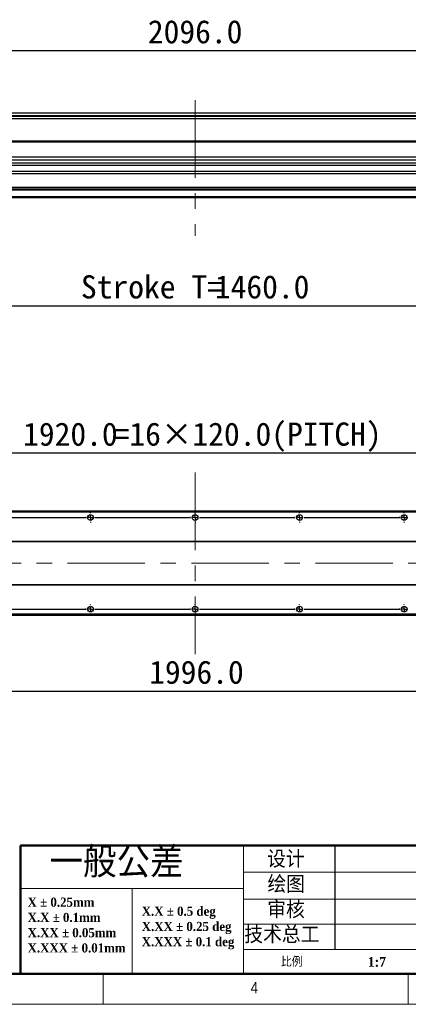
# Model space of a CAD drawing. Header units: millimetres. Extents: x 35 to 2905, y 35 to 2044.
# Tile 4 of 9: x 1024 to 1470, y 35 to 1164. Entities that reach past the tile are written whole.
import ezdxf

# ---------------------------------------------------------------- set-up
doc = ezdxf.new("R2010")
doc.units = ezdxf.units.MM
doc.header["$LTSCALE"] = 7
doc.linetypes.add('CENTERX2', pattern=[20.32, 12.7, -2.54, 2.54, -2.54])
doc.layers.add('DIMNS', color=7, linetype='Continuous')
doc.styles.add('SLDTEXTSTYLE1', font='Gothic.ttf', dxfattribs={"width": 0.913})
doc.styles.add('SLDTEXTSTYLE2', font='timesbd.ttf', dxfattribs={"width": 0.933})
doc.styles.add('SLDTEXTSTYLE4', font='txt', dxfattribs={"bigfont": 'bigfont'})
doc.styles.add('SLDTEXTSTYLE8', font='txt')
doc.dimstyles.new('SLDDIMSTYLE0', dxfattribs={"dimtxt": 26.6, "dimasz": 14, "dimexe": 0, "dimexo": 0.0625, "dimgap": 6.65, "dimtad": 2, "dimdec": 1, "dimrnd": 1e-09, "dimzin": 4, "dimdsep": 46, "dimtxsty": 'SLDTEXTSTYLE8', "dimsah": 1, "dimcen": 0.09, "dimadec": 0, "dimazin": 1, "dimtfac": 1, "dimtdec": 1, "dimtofl": 0, "dimtmove": 0, "dimatfit": 3, "dimfxl": 0, "dimfrac": 2, "dimtolj": 1, "dimtzin": 12, "dimarcsym": 0})

# ---------------------------------------------------------------- blocks, each defined once
blk = doc.blocks.new('SW_NOTE_0')
at = {"color": 0, "linetype": 'Continuous', "lineweight": 0, "char_height": 10.5, "attachment_point": 1, "style": 'SLDTEXTSTYLE2'}
for s, insert in [('X.X ± 0.5 deg', (0, 13.8)), ('X.XX ± 0.25 deg', (0, -3.7)), ('X.XXX ± 0.1 deg', (0, -21.2))]:
    blk.add_mtext(s, dxfattribs=dict(at, insert=insert))
blk = doc.blocks.new('SW_NOTE_1')
at = {"color": 0, "linetype": 'Continuous', "lineweight": 0, "char_height": 10.5, "attachment_point": 1, "style": 'SLDTEXTSTYLE2'}
for s, insert in [('X ± 0.25mm ', (0, 13.8)), ('X.X ± 0.1mm', (0, -3.7))]:
    blk.add_mtext(s, dxfattribs=dict(at, insert=insert))
blk = doc.blocks.new('SW_NOTE_2')
at = {"color": 0, "linetype": 'Continuous', "lineweight": 0, "char_height": 10.5, "attachment_point": 1, "style": 'SLDTEXTSTYLE2'}
for s, insert in [('X.XX ± 0.05mm', (0, 13.8)), ('X.XXX ± 0.01mm', (0, -3.7))]:
    blk.add_mtext(s, dxfattribs=dict(at, insert=insert))
blk = doc.blocks.new('_D')
at = {"layer": 'DIMNS'}
for p, q in [((177.5, 1036.5), (177.5, 1136.1)), ((2273.5, 1036.5), (2273.5, 1136.1)), ((177.5, 1129.1), (2273.5, 1129.1))]:
    blk.add_line(p, q, dxfattribs=at)
for points in [[(177.5, 1129.1), (191.5, 1127), (191.5, 1131.2)], [(2273.5, 1129.1), (2259.5, 1131.2), (2259.5, 1127)]]:
    blk.add_solid(points, dxfattribs=at)
at = {"layer": 'DIMNS', "insert": (1171.3, 1164), "char_height": 26.6, "attachment_point": 1, "style": 'SLDTEXTSTYLE8'}
blk.add_mtext('2096.0', dxfattribs=at)
blk = doc.blocks.new('_D_3')
at = {"layer": 'DIMNS'}
for p, q in [((479, 1019.2), (479, 829.4)), ((1939, 1015.7), (1939, 829.4)), ((479, 836.4), (1939, 836.4))]:
    blk.add_line(p, q, dxfattribs=at)
for points in [[(479, 836.4), (493, 834.3), (493, 838.5)], [(1939, 836.4), (1925, 838.5), (1925, 834.3)]]:
    blk.add_solid(points, dxfattribs=at)
at = {"layer": 'DIMNS', "char_height": 26.6, "attachment_point": 1, "style": 'SLDTEXTSTYLE8'}
for s, insert in [('Stroke T=', (1094.5, 871.3)), ('1460.0', (1248.2, 871.3))]:
    blk.add_mtext(s, dxfattribs=dict(at, insert=insert))
blk = doc.blocks.new('_D_13')
at = {"layer": 'DIMNS'}
for p, q in [((227.5, 532), (227.5, 387.4)), ((2223.5, 526.4), (2223.5, 387.4)), ((227.5, 394.4), (2223.5, 394.4))]:
    blk.add_line(p, q, dxfattribs=at)
for points in [[(227.5, 394.4), (241.5, 392.3), (241.5, 396.5)], [(2223.5, 394.4), (2209.5, 396.5), (2209.5, 392.3)]]:
    blk.add_solid(points, dxfattribs=at)
at = {"layer": 'DIMNS', "insert": (1172.8, 429.3), "char_height": 26.6, "attachment_point": 1, "style": 'SLDTEXTSTYLE8'}
blk.add_mtext('1996.0', dxfattribs=at)
blk = doc.blocks.new('_D_18')
at = {"layer": 'DIMNS'}
for p, q in [((265.5, 602.2), (265.5, 674.5)), ((265.5, 667.5), (2185.5, 667.5)), ((2185.5, 602.2), (2185.5, 674.5))]:
    blk.add_line(p, q, dxfattribs=at)
for points in [[(265.5, 667.5), (279.5, 665.4), (279.5, 669.6)], [(2185.5, 667.5), (2171.5, 669.6), (2171.5, 665.4)]]:
    blk.add_solid(points, dxfattribs=at)
at = {"layer": 'DIMNS', "char_height": 26.6, "attachment_point": 1, "style": 'SLDTEXTSTYLE8'}
for s, insert in [('1920.0', (1028.1, 702.4)), ('=16×120.0(PITCH)', (1132, 702.4))]:
    blk.add_mtext(s, dxfattribs=dict(at, insert=insert))
blk = doc.blocks.new('SW_CENTERMARKSYMBOL_2')
at = {"layer": 'DIMNS', "color": 0}
for p, q in [((485.08, 0), (594.92, 0)), ((594.92, 0), (594.16, 0)), ((600, 0), (597.46, 0)), ((600, 0), (597.46, 0)), ((600, 0), (597.46, 0)), ((600, 0), (597.46, 0)), ((600, 0), (597.46, 0)), ((600, 0), (597.46, 0)), ((600, 0), (597.46, 0)), ((600, 0), (597.46, 0)), ((600, 5.08), (600, 5.84)), ((600, 0), (600, 2.54)), ((600, 0), (600, 2.54)), ((600, 0), (600, 2.54)), ((600, 0), (600, 2.54)), ((600, 0), (600, 2.54)), ((600, 0), (600, 2.54)), ((600, 0), (600, 2.54)), ((600, 0), (600, 2.54)), ((600, 0), (600, -2.54)), ((600, 0), (602.54, 0)), ((600, 0), (600, -2.54)), ((600, 0), (602.54, 0)), ((600, 0), (600, -2.54)), ((600, 0), (602.54, 0)), ((600, 0), (600, -2.54)), ((600, 0), (602.54, 0)), ((600, 0), (600, -2.54)), ((600, 0), (602.54, 0)), ((600, 0), (600, -2.54)), ((600, 0), (602.54, 0)), ((600, 0), (600, -2.54)), ((600, 0), (602.54, 0)), ((600, 0), (600, -2.54)), ((600, 0), (602.54, 0)), ((605.08, 0), (605.84, 0)), ((605.08, 0), (714.92, 0)), ((714.92, 0), (714.16, 0)), ((720, 0), (717.46, 0)), ((720, 0), (717.46, 0)), ((720, 0), (717.46, 0)), ((720, 0), (717.46, 0)), ((720, 0), (717.46, 0)), ((720, 0), (717.46, 0)), ((720, 0), (717.46, 0)), ((720, 0), (717.46, 0)), ((720, 0), (717.46, 0)), ((720, 5.08), (720, 5.84)), ((720, 0), (720, 2.54)), ((720, 0), (720, 2.54)), ((720, 0), (720, 2.54)), ((720, 0), (720, 2.54)), ((720, 0), (720, 2.54)), ((720, 0), (720, 2.54)), ((720, 0), (720, 2.54)), ((720, 0), (720, 2.54)), ((720, 0), (720, 2.54)), ((720, 0), (720, -2.54)), ((720, 0), (722.54, 0)), ((720, 0), (720, -2.54)), ((720, 0), (722.54, 0)), ((720, 0), (720, -2.54)), ((720, 0), (722.54, 0)), ((720, 0), (720, -2.54)), ((720, 0), (722.54, 0)), ((720, 0), (720, -2.54)), ((720, 0), (722.54, 0)), ((720, 0), (720, -2.54)), ((720, 0), (722.54, 0)), ((720, 0), (720, -2.54)), ((720, 0), (722.54, 0)), ((720, 0), (720, -2.54)), ((720, 0), (722.54, 0)), ((720, 0), (720, -2.54)), ((720, 0), (722.54, 0)), ((725.08, 0), (725.84, 0)), ((725.08, 0), (834.92, 0)), ((834.92, 0), (834.16, 0)), ((840, 0), (837.46, 0)), ((840, 0), (837.46, 0)), ((840, 0), (837.46, 0)), ((840, 0), (837.46, 0)), ((840, 0), (837.46, 0)), ((840, 0), (837.46, 0)), ((840, 0), (837.46, 0)), ((840, 0), (837.46, 0)), ((840, 5.08), (840, 5.84)), ((840, 0), (840, 2.54)), ((840, 0), (840, 2.54)), ((840, 0), (840, 2.54)), ((840, 0), (840, 2.54)), ((840, 0), (840, 2.54)), ((840, 0), (840, 2.54)), ((840, 0), (840, 2.54)), ((840, 0), (840, 2.54)), ((840, 0), (840, -2.54)), ((840, 0), (842.54, 0)), ((840, 0), (840, -2.54)), ((840, 0), (842.54, 0)), ((840, 0), (840, -2.54)), ((840, 0), (842.54, 0)), ((840, 0), (840, -2.54)), ((840, 0), (842.54, 0)), ((840, 0), (840, -2.54)), ((840, 0), (842.54, 0)), ((840, 0), (840, -2.54)), ((840, 0), (842.54, 0)), ((840, 0), (840, -2.54)), ((840, 0), (842.54, 0)), ((840, 0), (840, -2.54)), ((840, 0), (842.54, 0)), ((845.08, 0), (845.84, 0)), ((845.08, 0), (954.92, 0)), ((954.92, 0), (954.16, 0)), ((960, 0), (957.46, 0)), ((960, 0), (957.46, 0)), ((960, 0), (957.46, 0)), ((960, 0), (957.46, 0)), ((960, 0), (957.46, 0)), ((960, 0), (957.46, 0)), ((960, 0), (957.46, 0)), ((960, 5.08), (960, 5.84)), ((960, 0), (960, 2.54)), ((960, 0), (960, 2.54)), ((960, 0), (960, 2.54)), ((960, 0), (960, 2.54)), ((960, 0), (960, 2.54)), ((960, 0), (960, 2.54)), ((960, 0), (960, 2.54)), ((960, 0), (960, -2.54)), ((960, 0), (962.54, 0)), ((960, 0), (960, -2.54)), ((960, 0), (962.54, 0)), ((960, 0), (960, -2.54)), ((960, 0), (962.54, 0)), ((960, 0), (960, -2.54)), ((960, 0), (962.54, 0)), ((960, 0), (960, -2.54)), ((960, 0), (962.54, 0)), ((960, 0), (960, -2.54)), ((960, 0), (962.54, 0)), ((960, 0), (960, -2.54)), ((960, 0), (962.54, 0)), ((600, -5.08), (600, -5.84)), ((720, -5.08), (720, -5.84)), ((840, -5.08), (840, -5.84)), ((960, -5.08), (960, -5.84))]:
    blk.add_line(p, q, dxfattribs=at)
blk = doc.blocks.new('SW_CENTERMARKSYMBOL_3')
at = {"layer": 'DIMNS', "color": 0}
for p, q in [((365.08, 0), (474.92, 0)), ((474.92, 0), (474.16, 0)), ((480, 0), (477.46, 0)), ((480, 0), (477.46, 0)), ((480, 0), (477.46, 0)), ((480, 0), (477.46, 0)), ((480, 0), (477.46, 0)), ((480, 0), (477.46, 0)), ((480, 0), (477.46, 0)), ((480, 0), (477.46, 0)), ((480, 5.08), (480, 5.84)), ((480, 0), (480, 2.54)), ((480, 0), (480, 2.54)), ((480, 0), (480, 2.54)), ((480, 0), (480, 2.54)), ((480, 0), (480, 2.54)), ((480, 0), (480, 2.54)), ((480, 0), (480, 2.54)), ((480, 0), (480, 2.54)), ((480, 0), (480, -2.54)), ((480, 0), (482.54, 0)), ((480, 0), (480, -2.54)), ((480, 0), (482.54, 0)), ((480, 0), (480, -2.54)), ((480, 0), (482.54, 0)), ((480, 0), (480, -2.54)), ((480, 0), (482.54, 0)), ((480, 0), (480, -2.54)), ((480, 0), (482.54, 0)), ((480, 0), (480, -2.54)), ((480, 0), (482.54, 0)), ((480, 0), (480, -2.54)), ((480, 0), (482.54, 0)), ((480, 0), (480, -2.54)), ((480, 0), (482.54, 0)), ((485.08, 0), (485.84, 0)), ((485.08, 0), (594.92, 0)), ((594.92, 0), (594.16, 0)), ((600, 0), (597.46, 0)), ((600, 0), (597.46, 0)), ((600, 0), (597.46, 0)), ((600, 0), (597.46, 0)), ((600, 0), (597.46, 0)), ((600, 0), (597.46, 0)), ((600, 0), (597.46, 0)), ((600, 0), (597.46, 0)), ((600, 0), (597.46, 0)), ((600, 5.08), (600, 5.84)), ((600, 0), (600, 2.54)), ((600, 0), (600, 2.54)), ((600, 0), (600, 2.54)), ((600, 0), (600, 2.54)), ((600, 0), (600, 2.54)), ((600, 0), (600, 2.54)), ((600, 0), (600, 2.54)), ((600, 0), (600, 2.54)), ((600, 0), (600, 2.54)), ((600, 0), (600, -2.54)), ((600, 0), (602.54, 0)), ((600, 0), (600, -2.54)), ((600, 0), (602.54, 0)), ((600, 0), (600, -2.54)), ((600, 0), (602.54, 0)), ((600, 0), (600, -2.54)), ((600, 0), (602.54, 0)), ((600, 0), (600, -2.54)), ((600, 0), (602.54, 0)), ((600, 0), (600, -2.54)), ((600, 0), (602.54, 0)), ((600, 0), (600, -2.54)), ((600, 0), (602.54, 0)), ((600, 0), (600, -2.54)), ((600, 0), (602.54, 0)), ((600, 0), (600, -2.54)), ((600, 0), (602.54, 0)), ((605.08, 0), (605.84, 0)), ((605.08, 0), (714.92, 0)), ((714.92, 0), (714.16, 0)), ((720, 0), (717.46, 0)), ((720, 0), (717.46, 0)), ((720, 0), (717.46, 0)), ((720, 0), (717.46, 0)), ((720, 0), (717.46, 0)), ((720, 0), (717.46, 0)), ((720, 0), (717.46, 0)), ((720, 0), (717.46, 0)), ((720, 5.08), (720, 5.84)), ((720, 0), (720, 2.54)), ((720, 0), (720, 2.54)), ((720, 0), (720, 2.54)), ((720, 0), (720, 2.54)), ((720, 0), (720, 2.54)), ((720, 0), (720, 2.54)), ((720, 0), (720, 2.54)), ((720, 0), (720, 2.54)), ((720, 0), (720, -2.54)), ((720, 0), (722.54, 0)), ((720, 0), (720, -2.54)), ((720, 0), (722.54, 0)), ((720, 0), (720, -2.54)), ((720, 0), (722.54, 0)), ((720, 0), (720, -2.54)), ((720, 0), (722.54, 0)), ((720, 0), (720, -2.54)), ((720, 0), (722.54, 0)), ((720, 0), (720, -2.54)), ((720, 0), (722.54, 0)), ((720, 0), (720, -2.54)), ((720, 0), (722.54, 0)), ((720, 0), (720, -2.54)), ((720, 0), (722.54, 0)), ((725.08, 0), (725.84, 0)), ((725.08, 0), (834.92, 0)), ((834.92, 0), (834.16, 0)), ((840, 0), (837.46, 0)), ((840, 0), (837.46, 0)), ((840, 0), (837.46, 0)), ((840, 0), (837.46, 0)), ((840, 0), (837.46, 0)), ((840, 0), (837.46, 0)), ((840, 0), (837.46, 0)), ((840, 5.08), (840, 5.84)), ((840, 0), (840, 2.54)), ((840, 0), (840, 2.54)), ((840, 0), (840, 2.54)), ((840, 0), (840, 2.54)), ((840, 0), (840, 2.54)), ((840, 0), (840, 2.54)), ((840, 0), (840, 2.54)), ((840, 0), (840, -2.54)), ((840, 0), (842.54, 0)), ((840, 0), (840, -2.54)), ((840, 0), (842.54, 0)), ((840, 0), (840, -2.54)), ((840, 0), (842.54, 0)), ((840, 0), (840, -2.54)), ((840, 0), (842.54, 0)), ((840, 0), (840, -2.54)), ((840, 0), (842.54, 0)), ((840, 0), (840, -2.54)), ((840, 0), (842.54, 0)), ((840, 0), (840, -2.54)), ((840, 0), (842.54, 0)), ((480, -5.08), (480, -5.84)), ((600, -5.08), (600, -5.84)), ((720, -5.08), (720, -5.84)), ((840, -5.08), (840, -5.84))]:
    blk.add_line(p, q, dxfattribs=at)

msp = doc.modelspace()

# ---------------------------------------------------------------- linework, layer by layer
at = {"color": 7, "linetype": 'Continuous', "lineweight": 25}
for p, q in [((210.48, 1057.45), (2241.48, 1057.45)), ((485.98, 1050.95), (1966.98, 1050.95)), ((1938.98, 1025.1), (365.48, 1025.1)), ((2055.48, 1006.65), (395.48, 1006.65)), ((2261.48, 999.73), (189.48, 999.73)), ((2261.48, 997.13), (189.48, 997.13)), ((2055.48, 1003.25), (395.48, 1003.25)), ((2261.48, 990.2), (189.48, 990.2)), ((2261.48, 987.6), (189.48, 987.6)), ((2261.48, 972.1), (189.48, 972.1)), ((2261.48, 970.1), (189.48, 970.1)), ((2261.48, 969.1), (189.48, 969.1)), ((2261.48, 961.1), (189.48, 961.1)), ((2261.48, 960.1), (189.48, 960.1)), ((2261.48, 600.86), (189.48, 600.86)), ((2261.48, 600.36), (189.48, 600.36)), ((2261.48, 599.36), (189.48, 599.36)), ((2261.48, 565.86), (189.48, 565.86)), ((2261.48, 565.36), (189.48, 565.36)), ((2261.48, 516.36), (189.48, 516.36)), ((2261.48, 515.86), (189.48, 515.86)), ((2261.48, 482.36), (189.48, 482.36)), ((2261.48, 481.36), (189.48, 481.36)), ((2155.48, 481.26), (295.48, 481.26)), ((2155.48, 481.06), (295.48, 481.06))]:
    msp.add_line(p, q, dxfattribs=at)
at = {"color": 8, "linetype": 'Continuous', "lineweight": 25}
for p, q in [((480.48, 1054.45), (1970.48, 1054.45)), ((480.48, 1053.95), (1970.48, 1053.95)), ((1939.48, 1024.1), (365.48, 1024.1))]:
    msp.add_line(p, q, dxfattribs=at)
at = {"color": 7, "linetype": 'Continuous', "lineweight": 50}
for p, q in [((1025.29, 217), (1025.29, 70)), ((1025.29, 217), (1281, 217)), ((2870, 217), (1281, 217)), ((70, 70), (2870, 70))]:
    msp.add_line(p, q, dxfattribs=at)
at = {"color": 7, "linetype": 'Continuous', "lineweight": 18}
for p, q in [((1281, 217), (1281, 192.5)), ((1281, 168), (1281, 217)), ((1281, 192.5), (1281, 217)), ((1281, 168), (1281, 192.5)), ((1281, 186.61), (1926.29, 186.61)), ((1281, 168), (1025.29, 168)), ((1153.14, 168), (1153.14, 70)), ((1281, 168), (1281, 70)), ((1281, 155.78), (1926.29, 155.78)), ((1281, 126.91), (1926.29, 126.91)), ((1926.29, 98.04), (1281, 98.04)), ((70, 70), (2870, 70)), ((861, 70), (2870, 70)), ((1120, 35), (1120, 70)), ((1470, 35), (1470, 70)), ((35, 35), (2905, 35))]:
    msp.add_line(p, q, dxfattribs=at)
at = {"color": 7, "linetype": 'Continuous', "lineweight": 25}
for centre in [(1105.48, 593.36), (1225.48, 593.36), (1345.48, 593.36), (1465.48, 593.36), (1105.48, 488.36), (1225.48, 488.36), (1345.48, 488.36), (1465.48, 488.36)]:
    msp.add_circle(centre, 3.3, dxfattribs=at)
at = {"layer": 'DIMNS', "linetype": 'CENTERX2', "lineweight": 18}
for p, q in [((1225.48, 1072.05), (1225.48, 916.45)), ((1225.48, 645.01), (1225.48, 436.71)), ((2305.93, 540.86), (145.03, 540.86))]:
    msp.add_line(p, q, dxfattribs=at)
at = {"layer": 'DIMNS', "color": 7}
msp.add_line((1386.18, 98.04), (1386.18, 217), dxfattribs=at)

# ---------------------------------------------------------------- block references
at = {"color": 7, "linetype": 'Continuous', "lineweight": 0}
for name, p in [('SW_NOTE_1', (1033.26, 143.65)), ('SW_NOTE_0', (1164.24, 133.27)), ('SW_NOTE_2', (1033.26, 108.65))]:
    msp.add_blockref(name, p, dxfattribs=at)
at = {"layer": 'DIMNS'}
for name, p in [('SW_CENTERMARKSYMBOL_3', (625.48, 593.36)), ('SW_CENTERMARKSYMBOL_2', (505.48, 488.36))]:
    msp.add_blockref(name, p, dxfattribs=at)

# ---------------------------------------------------------------- texts
at = {"color": 7, "linetype": 'Continuous', "lineweight": 0, "attachment_point": 1}
for s, insert, char_height, style in [('一般公差', (1058.35, 215.56), 35, 'SLDTEXTSTYLE4'), ('设计', (1308.15, 211.2), 19.6, 'SLDTEXTSTYLE4'), ('绘图', (1308.57, 182.46), 19.6, 'SLDTEXTSTYLE4'), ('审核', (1308.34, 153.23), 19.6, 'SLDTEXTSTYLE4'), ('技术总工', (1282.02, 124.6), 19.6, 'SLDTEXTSTYLE4'), ('比例', (1324.1, 89.33), 11.2, 'SLDTEXTSTYLE4'), ('1:7', (1423.69, 89.32), 11.2, 'SLDTEXTSTYLE2'), ('4', (1289.17, 60.52), 12.96, 'SLDTEXTSTYLE1')]:
    msp.add_mtext(s, dxfattribs=dict(at, insert=insert, char_height=char_height, style=style))

# ---------------------------------------------------------------- dimensions: what is measured, and where the dimension line sits
at = {"layer": 'DIMNS'}
for base, p1, p2, picture, middle in [((2273.48, 1129.1), (177.48, 1027.6), (2273.48, 1027.6), '_D', (1223.31, 1129.1)), ((2223.48, 394.36), (227.48, 540.86), (2223.48, 535.32), '_D_13', (1224.76, 394.36))]:
    dim = msp.add_linear_dim(base=base, p1=p1, p2=p2, dimstyle='SLDDIMSTYLE0', dxfattribs=at)
    dim.commit()
    dim.dimension.update_dxf_attribs({"geometry": picture, "text_midpoint": middle, "dimtype": 160})
dim = msp.add_linear_dim(base=(1938.98, 836.4), p1=(478.98, 1028.1), p2=(1938.98, 1024.6), angle=0, text='Stroke T=<>', dimstyle='SLDDIMSTYLE0', dxfattribs=at)
dim.commit()
dim.dimension.update_dxf_attribs({"geometry": '_D_3', "text_midpoint": (1223.31, 836.4), "dimtype": 160})
dim = msp.add_linear_dim(base=(2185.48, 667.54), p1=(265.48, 593.36), p2=(2185.48, 593.36), text='<>=16×120.0(PITCH)', dimstyle='SLDDIMSTYLE0', dxfattribs=at)
dim.commit()
dim.dimension.update_dxf_attribs({"geometry": '_D_18', "text_midpoint": (1224.76, 667.54), "dimtype": 160})

doc.saveas('drawing.dxf')
